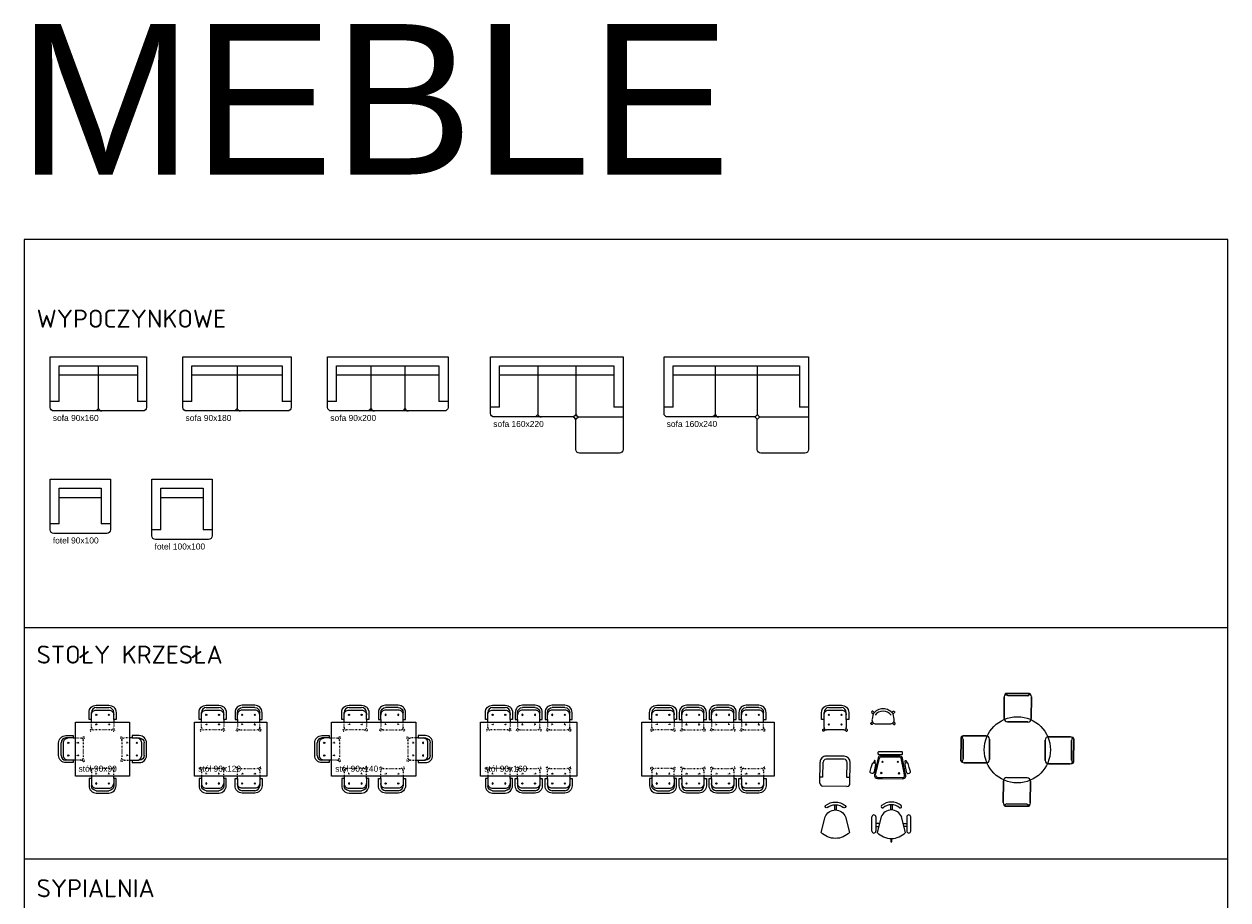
# Model space of a CAD drawing. Header units: millimetres. Extents: x -2720 to 125583, y -8970 to 34912.
# Tile 6 of 105: x -2720 to -720, y -688 to 767. Entities that reach past the tile are written whole.
import ezdxf

# ---------------------------------------------------------------- set-up
doc = ezdxf.new("R2010")
doc.units = ezdxf.units.MM
doc.linetypes.add('ACAD_ISO03W100', pattern=[30, 12, -18])
for name, color, linetype, lineweight in [('000_wyposażenie', 43, 'Continuous', 18), ('A_OPISY', 40, 'Continuous', 9), ('A_WYPOSAŻENIE', 181, 'Continuous', 9)]:
    doc.layers.add(name, color=color, linetype=linetype, lineweight=lineweight)
doc.styles.add('ARIAL', font='arial.ttf')
doc.styles.add('ramka', font='isocpeur.ttf')
doc.styles.get("Standard").update_dxf_attribs({"font": 'arial.ttf'})

# ---------------------------------------------------------------- blocks, each defined once
blk = doc.blocks.new('s1')
at = {"layer": 'A_WYPOSAŻENIE', "ltscale": 0.5}
blk.add_lwpolyline([(-4621.4, 5059.1), (-4461.4, 5059.1), (-4461.4, 4975.1, -0.414214), (-4467.4, 4969.1), (-4615.4, 4969.1, -0.414214), (-4621.4, 4975.1)], format="xyb", close=True, dxfattribs=at)
for points in [[(-4606.4, 4985.1), (-4606.4, 5044.1), (-4476.4, 5044.1), (-4476.4, 4985.1)], [(-4606.4, 5029.1), (-4476.4, 5029.1)], [(-4606.4, 4985.1), (-4621.4, 4985.1)], [(-4461.4, 4985.1), (-4476.4, 4985.1)]]:
    blk.add_lwpolyline(points, dxfattribs=at)
for points in [[(-4541.4, 5044.1), (-4541.4, 4975.1, -0.414214), (-4547.4, 4969.1), (-4547.4, 4969.1)], [(-4541.4, 4975.1), (-4541.4, 4975.1, 0.414214), (-4535.4, 4969.1), (-4535.4, 4969.1)]]:
    blk.add_lwpolyline(points, format="xyb", dxfattribs=at)
blk = doc.blocks.new('s2')
at = {"layer": 'A_WYPOSAŻENIE', "ltscale": 0.5}
blk.add_lwpolyline([(-4400.9, 5059.1), (-4220.9, 5059.1), (-4220.9, 4975.1, -0.414214), (-4226.9, 4969.1), (-4394.9, 4969.1, -0.414214), (-4400.9, 4975.1)], format="xyb", close=True, dxfattribs=at)
for points in [[(-4385.9, 4985.1), (-4385.9, 5044.1), (-4235.9, 5044.1), (-4235.9, 4985.1)], [(-4385.9, 5029.1), (-4235.9, 5029.1)], [(-4385.9, 4985.1), (-4400.9, 4985.1)], [(-4220.9, 4985.1), (-4235.9, 4985.1)]]:
    blk.add_lwpolyline(points, dxfattribs=at)
for points in [[(-4310.9, 5044.1), (-4310.9, 4975.1, -0.414214), (-4316.9, 4969.1), (-4316.9, 4969.1)], [(-4310.9, 4975.1), (-4310.9, 4975.1, 0.414214), (-4304.9, 4969.1), (-4304.9, 4969.1)]]:
    blk.add_lwpolyline(points, format="xyb", dxfattribs=at)
blk = doc.blocks.new('s3')
at = {"layer": 'A_WYPOSAŻENIE', "ltscale": 0.5}
blk.add_lwpolyline([(-4160.4, 5059.1), (-3960.4, 5059.1), (-3960.4, 4975.1, -0.414214), (-3966.4, 4969.1), (-4154.4, 4969.1, -0.414214), (-4160.4, 4975.1)], format="xyb", close=True, dxfattribs=at)
for points in [[(-4145.4, 4985.1), (-4145.4, 5044.1), (-3975.4, 5044.1), (-3975.4, 4985.1)], [(-4145.4, 5029.1), (-3975.4, 5029.1)], [(-4145.4, 4985.1), (-4160.4, 4985.1)], [(-3960.4, 4985.1), (-3975.4, 4985.1)]]:
    blk.add_lwpolyline(points, dxfattribs=at)
for points in [[(-4088.7, 5044.1), (-4088.7, 4975.1, -0.414214), (-4094.7, 4969.1), (-4094.7, 4969.1)], [(-4032, 5044.1), (-4032, 4975.1, -0.414214), (-4038, 4969.1), (-4038, 4969.1)], [(-4088.7, 4975.1), (-4088.7, 4975.1, 0.414214), (-4082.7, 4969.1), (-4082.7, 4969.1)], [(-4032, 4975.1), (-4032, 4975.1, 0.414214), (-4026, 4969.1), (-4026, 4969.1)]]:
    blk.add_lwpolyline(points, format="xyb", dxfattribs=at)
blk = doc.blocks.new('s9')
at = {"layer": 'A_WYPOSAŻENIE', "ltscale": 0.5}
for points in [[(-3145.7, 4749.6, 0.414214), (-3151.7, 4755.6), (-3294.7, 4755.6, -0.414214), (-3300.7, 4761.6), (-3300.7, 4855.6), (-3060.7, 4855.6), (-3060.7, 4761.6), (-3060.7, 4701.6, -0.414214), (-3066.7, 4695.6), (-3139.7, 4695.6, -0.414214), (-3145.7, 4701.6), (-3145.7, 4749.6)], [(-3215.7, 4840.6), (-3215.7, 4761.6, -0.414214), (-3221.7, 4755.6), (-3221.7, 4755.6)], [(-3145.7, 4840.6), (-3145.7, 4761.6, -0.414214), (-3151.7, 4755.6), (-3151.7, 4755.6)], [(-3215.7, 4761.6), (-3215.7, 4761.6, 0.414214), (-3209.7, 4755.6), (-3209.7, 4755.6)], [(-3145.7, 4761.6), (-3145.7, 4761.6, 0.414214), (-3139.7, 4755.6), (-3139.7, 4755.6)], [(-3145.7, 4749.6), (-3145.7, 4749.6, -0.414214), (-3139.7, 4755.6), (-3139.7, 4755.6)]]:
    blk.add_lwpolyline(points, format="xyb", dxfattribs=at)
for points in [[(-3285.7, 4771.6), (-3285.7, 4840.6), (-3075.7, 4840.6), (-3075.7, 4771.6)], [(-3285.7, 4825.6), (-3075.7, 4825.6)], [(-3285.7, 4771.6), (-3300.7, 4771.6)], [(-3060.7, 4771.6), (-3075.7, 4771.6)], [(-3139.7, 4755.6), (-3060.7, 4755.6)]]:
    blk.add_lwpolyline(points, dxfattribs=at)
blk = doc.blocks.new('s10')
at = {"layer": 'A_WYPOSAŻENIE', "ltscale": 0.5}
for points in [[(-3368.8, 4761.6), (-3368.8, 4701.6, -0.414214), (-3374.8, 4695.6), (-3441.1, 4695.6, -0.414214), (-3447.1, 4701.6), (-3447.1, 4749.6, 0.414214), (-3453.1, 4755.6), (-3582.8, 4755.6, -0.414214), (-3588.8, 4761.6), (-3588.8, 4855.6), (-3368.8, 4855.6), (-3368.8, 4761.6)], [(-3510.5, 4840.6), (-3510.5, 4761.6, -0.414214), (-3516.5, 4755.6), (-3516.5, 4755.6)], [(-3447.1, 4840.6), (-3447.1, 4761.6, -0.414214), (-3453.1, 4755.6), (-3453.1, 4755.6)], [(-3510.5, 4761.6), (-3510.5, 4761.6, 0.414214), (-3504.5, 4755.6), (-3504.5, 4755.6)], [(-3447.1, 4761.6), (-3447.1, 4761.6, 0.414214), (-3441.1, 4755.6), (-3441.1, 4755.6)], [(-3447.1, 4749.6), (-3447.1, 4749.6, -0.414214), (-3441.1, 4755.6), (-3441.1, 4755.6)]]:
    blk.add_lwpolyline(points, format="xyb", dxfattribs=at)
for points in [[(-3573.8, 4771.6), (-3573.8, 4840.6), (-3383.8, 4840.6), (-3383.8, 4771.6)], [(-3573.8, 4825.6), (-3383.8, 4825.6)], [(-3573.8, 4771.6), (-3588.8, 4771.6)], [(-3368.8, 4771.6), (-3383.8, 4771.6)], [(-3441.1, 4755.6), (-3368.8, 4755.6)]]:
    blk.add_lwpolyline(points, dxfattribs=at)
blk = doc.blocks.new('f1')
at = {"layer": 'A_WYPOSAŻENIE', "ltscale": 0.5}
blk.add_lwpolyline([(-3756.9, 4855.6), (-3756.9, 4761.6, -0.414214), (-3762.9, 4755.6), (-3850.9, 4755.6, -0.414214), (-3856.9, 4761.6), (-3856.9, 4855.6), (-3756.9, 4855.6)], format="xyb", dxfattribs=at)
for points in [[(-3841.9, 4771.6), (-3841.9, 4840.6), (-3771.9, 4840.6), (-3771.9, 4771.6)], [(-3841.9, 4825.6), (-3771.9, 4825.6)], [(-3841.9, 4771.6), (-3856.9, 4771.6)], [(-3756.9, 4771.6), (-3771.9, 4771.6)]]:
    blk.add_lwpolyline(points, dxfattribs=at)
blk = doc.blocks.new('f2')
at = {"layer": 'A_WYPOSAŻENIE', "ltscale": 0.5}
blk.add_lwpolyline([(-4521.4, 4845.6), (-4521.4, 4761.6, -0.414214), (-4527.4, 4755.6), (-4615.4, 4755.6, -0.414214), (-4621.4, 4761.6), (-4621.4, 4845.6), (-4521.4, 4845.6)], format="xyb", dxfattribs=at)
for points in [[(-4606.4, 4771.6), (-4606.4, 4830.6), (-4536.4, 4830.6), (-4536.4, 4771.6)], [(-4606.4, 4815.6), (-4536.4, 4815.6)], [(-4606.4, 4771.6), (-4621.4, 4771.6)], [(-4521.4, 4771.6), (-4536.4, 4771.6)]]:
    blk.add_lwpolyline(points, dxfattribs=at)
blk = doc.blocks.new('k1')
at = {"layer": 'A_WYPOSAŻENIE', "ltscale": 0.5}
for p, q in [((-4531.8, 4481.5), (-4510.8, 4481.5)), ((-4539.8, 4448.5), (-4539.8, 4461.5)), ((-4502.8, 4461.5), (-4502.8, 4448.5)), ((-4506.8, 4444.5), (-4535.8, 4444.5))]:
    blk.add_line(p, q, dxfattribs=at)
for points in [[(-4543.8, 4461.5), (-4543.8, 4473.5, -0.414214), (-4531.8, 4485.5), (-4510.8, 4485.5, -0.414214), (-4498.8, 4473.5), (-4498.8, 4461.5)], [(-4539.8, 4469.5), (-4539.8, 4469.5, -0.414214), (-4531.8, 4477.5), (-4510.8, 4477.5, -0.414214), (-4502.8, 4469.5), (-4502.8, 4469.5)], [(-4537.4, 4444.8), (-4539.4, 4442.9, -0.414214), (-4541.5, 4442.9), (-4541.5, 4442.9), (-4541.5, 4442.9, -0.414214), (-4541.5, 4445), (-4539.5, 4447)], [(-4505.3, 4444.8), (-4503.3, 4442.9, 0.414214), (-4501.2, 4442.9), (-4501.2, 4442.9), (-4501.2, 4442.9, 0.414214), (-4501.2, 4445), (-4503.2, 4447)]]:
    blk.add_lwpolyline(points, format="xyb", dxfattribs=at)
for points in [[(-4539.8, 4461.5), (-4543.8, 4461.5)], [(-4539.8, 4461.5), (-4539.8, 4473.5)], [(-4502.8, 4461.5), (-4502.8, 4473.5)], [(-4498.8, 4461.5), (-4502.8, 4461.5)]]:
    blk.add_lwpolyline(points, dxfattribs=at)
for centre in [(-4531.8, 4469.5), (-4510.8, 4469.5), (-4531.8, 4453.5), (-4510.8, 4453.5)]:
    blk.add_circle(centre, 1, dxfattribs=at)
for centre, radius, start, end in [((-4531.8, 4473.5), 8, 90, 180), ((-4510.8, 4473.5), 8, 0, 90), ((-4535.8, 4448.5), 4, 180, 270), ((-4506.8, 4448.5), 4, 270, 0)]:
    blk.add_arc(centre, radius, start, end, dxfattribs=at)
blk = doc.blocks.new('k3')
at = {"layer": 'A_WYPOSAŻENIE', "ltscale": 0.5}
for p, q in [((-4275.9, 4441.2), (-4254.9, 4441.2)), ((-4283.9, 4417.2), (-4283.9, 4421.2)), ((-4246.9, 4421.2), (-4246.9, 4417.2))]:
    blk.add_line(p, q, dxfattribs=at)
at = {"layer": 'A_WYPOSAŻENIE', "linetype": 'ACAD_ISO03W100', "ltscale": 0.08}
for p, q in [((-4283.9, 4408.2), (-4283.9, 4417.2)), ((-4250.9, 4404.2), (-4279.9, 4404.2)), ((-4246.9, 4417.2), (-4246.9, 4408.2))]:
    blk.add_line(p, q, dxfattribs=at)
at = {"layer": 'A_WYPOSAŻENIE', "ltscale": 0.5}
for points in [[(-4287.9, 4421.2), (-4287.9, 4433.2, -0.414214), (-4275.9, 4445.2), (-4254.9, 4445.2, -0.414214), (-4242.9, 4433.2), (-4242.9, 4421.2)], [(-4283.9, 4429.2), (-4283.9, 4429.2, -0.414214), (-4275.9, 4437.2), (-4254.9, 4437.2, -0.414214), (-4246.9, 4429.2), (-4246.9, 4429.2)]]:
    blk.add_lwpolyline(points, format="xyb", dxfattribs=at)
for points in [[(-4283.9, 4421.2), (-4287.9, 4421.2)], [(-4283.9, 4421.2), (-4283.9, 4433.2)], [(-4246.9, 4421.2), (-4246.9, 4433.2)], [(-4242.9, 4421.2), (-4246.9, 4421.2)]]:
    blk.add_lwpolyline(points, dxfattribs=at)
at = {"layer": 'A_WYPOSAŻENIE', "linetype": 'ACAD_ISO03W100', "ltscale": 0.08}
for points in [[(-4281.5, 4404.5), (-4283.5, 4402.6, -0.414214), (-4285.6, 4402.6), (-4285.6, 4402.6), (-4285.6, 4402.6, -0.414214), (-4285.6, 4404.7), (-4283.6, 4406.7)], [(-4249.4, 4404.5), (-4247.4, 4402.6, 0.414214), (-4245.3, 4402.6), (-4245.3, 4402.6), (-4245.3, 4402.6, 0.414214), (-4245.3, 4404.7), (-4247.3, 4406.7)]]:
    blk.add_lwpolyline(points, format="xyb", dxfattribs=at)
at = {"layer": 'A_WYPOSAŻENIE', "ltscale": 0.5}
for centre in [(-4275.9, 4429.2), (-4254.9, 4429.2)]:
    blk.add_circle(centre, 1, dxfattribs=at)
at = {"layer": 'A_WYPOSAŻENIE', "linetype": 'ACAD_ISO03W100', "ltscale": 0.08}
for centre in [(-4275.9, 4413.2), (-4254.9, 4413.2)]:
    blk.add_circle(centre, 1, dxfattribs=at)
at = {"layer": 'A_WYPOSAŻENIE', "ltscale": 0.5}
for centre, start, end in [((-4275.9, 4433.2), 90, 180), ((-4254.9, 4433.2), 0, 90)]:
    blk.add_arc(centre, 8, start, end, dxfattribs=at)
at = {"layer": 'A_WYPOSAŻENIE', "linetype": 'ACAD_ISO03W100', "ltscale": 0.08}
for centre, start, end in [((-4279.9, 4408.2), 180, 270), ((-4250.9, 4408.2), 270, 0)]:
    blk.add_arc(centre, 4, start, end, dxfattribs=at)
blk = doc.blocks.new('k5')
at = {"layer": 'A_WYPOSAŻENIE', "ltscale": 0.5}
for points in [[(-2797.2, 4468.3), (-2799, 4470.1, 0.414214), (-2801.1, 4470.1), (-2801.1, 4470.1), (-2801.1, 4470.1, 0.414214), (-2801.1, 4467.9), (-2799.1, 4465.9)], [(-2799.1, 4465.9), (-2800.9, 4457.3, 0.474779), (-2794.3, 4449.2), (-2770.9, 4449.2, 0.474779), (-2764.3, 4457.3), (-2766, 4465.9)], [(-2768, 4468.3), (-2766.1, 4470.1, -0.414214), (-2764, 4470.1), (-2764, 4470.1), (-2764, 4470.1, -0.414214), (-2764, 4467.9), (-2766, 4465.9)], [(-2798.5, 4450.6), (-2800.2, 4448.8, -0.414214), (-2802.4, 4448.8), (-2802.4, 4448.8), (-2802.4, 4448.8, -0.414214), (-2802.4, 4451), (-2800.4, 4452.9)], [(-2766.7, 4450.6), (-2764.9, 4448.8, 0.414214), (-2762.8, 4448.8), (-2762.8, 4448.8), (-2762.8, 4448.8, 0.414214), (-2762.8, 4451), (-2764.8, 4452.9)]]:
    blk.add_lwpolyline(points, format="xyb", dxfattribs=at)
for radius in [20.4, 16.4]:
    blk.add_arc((-2782.6, 4454.1), radius, 35.6598, 144.3402, dxfattribs=at)
blk = doc.blocks.new('k6')
at = {"layer": 'A_WYPOSAŻENIE'}
for p, q in [((-2887.6, 4350.8), (-2887.2, 4385.8)), ((-2882.5, 4360.8), (-2882.2, 4385.8)), ((-2847.2, 4390.4), (-2877.2, 4390.7)), ((-2847.1, 4395.4), (-2877.1, 4395.7)), ((-2842.5, 4360.4), (-2842.2, 4385.4)), ((-2837.6, 4350.3), (-2837.2, 4385.3)), ((-2882.5, 4360.8), (-2887.5, 4360.8)), ((-2837.5, 4360.3), (-2842.5, 4360.4)), ((-2842.6, 4345.4), (-2882.6, 4345.8))]:
    blk.add_line(p, q, dxfattribs=at)
for centre, radius, start, end in [((-2877.2, 4385.7), 10, 89.4208, 179.4208), ((-2877.2, 4385.7), 5, 89.4208, 179.4208), ((-2847.2, 4385.4), 5, 359.4208, 89.4208), ((-2847.2, 4385.4), 10, 359.4208, 89.4208), ((-2882.6, 4350.8), 5, 179.4208, 269.4208), ((-2842.6, 4350.4), 5, 269.4208, 359.4208)]:
    blk.add_arc(centre, radius, start, end, dxfattribs=at)
blk = doc.blocks.new('k7')
at = {"layer": 'A_WYPOSAŻENIE'}
for points in [[(-2789.8, 4398.7), (-2751.7, 4398.4, 0.414214), (-2750.1, 4400), (-2750.1, 4401.1, 0.414214), (-2751.7, 4402.7), (-2789.8, 4403, 0.414214), (-2791.4, 4401.4), (-2791.4, 4400.3, 0.414214)], [(-2746.2, 4371.5), (-2750.4, 4392.5, 0.365317), (-2754.7, 4396.2), (-2786.6, 4396.4, 0.365317), (-2790.9, 4392.8), (-2797, 4364.7, 0.464861), (-2791.7, 4358.3), (-2783.4, 4358.3), (-2750.2, 4358, 0.464861), (-2744.8, 4364.3)]]:
    blk.add_lwpolyline(points, format="xyb", close=True, dxfattribs=at)
for points in [[(-2802.3, 4376.6), (-2800.3, 4383.2, -0.414214), (-2798.3, 4384.4), (-2796.2, 4383.9, -0.414214), (-2795.1, 4381.9), (-2797, 4372.9)], [(-2795.4, 4387, 1), (-2797.5, 4387.6), (-2798.3, 4384.4)], [(-2796.2, 4383.9), (-2795.4, 4387, 0.414214)], [(-2748.3, 4370.7), (-2752.6, 4392.1, 0.369708), (-2754.7, 4394), (-2786.6, 4394.2, 0.365317), (-2788.7, 4392.4)], [(-2739.1, 4376.6), (-2741.1, 4383.2, 0.414214), (-2743.1, 4384.4), (-2745.2, 4383.9, 0.414214), (-2746.4, 4381.9), (-2744.5, 4372.9)], [(-2746, 4387, -1), (-2743.9, 4387.6), (-2743.1, 4384.4)], [(-2745.2, 4383.9), (-2746, 4387, -0.414214)], [(-2797, 4372.9), (-2797.9, 4368.5, -0.414214), (-2800.5, 4367), (-2802.6, 4367.5, -0.414214), (-2804.2, 4370.2), (-2802.3, 4376.6)], [(-2794.9, 4364.3, 0.461561), (-2791.7, 4360.5), (-2750.2, 4360.2)], [(-2750.2, 4360.2, 0.461561), (-2746.9, 4363.9), (-2748.3, 4370.7)], [(-2744.5, 4372.9), (-2743.6, 4368.5, 0.414214), (-2740.9, 4367), (-2738.8, 4367.5, 0.414214), (-2737.2, 4370.2), (-2739.1, 4376.6)]]:
    blk.add_lwpolyline(points, format="xyb", dxfattribs=at)
for points in [[(-2794.9, 4364.4), (-2788.7, 4392.4)], [(-2782.2, 4387.6), (-2784.8, 4385.1)], [(-2782.2, 4385.1), (-2784.7, 4387.6)], [(-2759.2, 4387.5), (-2756.7, 4384.9)], [(-2759.2, 4384.9), (-2756.7, 4387.4)], [(-2784.3, 4366.4), (-2786.8, 4368.9)], [(-2784.3, 4368.9), (-2786.8, 4366.4)], [(-2757.5, 4366.1), (-2754.9, 4368.7)], [(-2757.4, 4368.7), (-2754.9, 4366.1)]]:
    blk.add_lwpolyline(points, dxfattribs=at)
blk = doc.blocks.new('Krzesło kuchenne')
for p, q in [((5050.5, 10597.3), (5050.5, 10582.9)), ((5054.8, 10597.3), (5054.8, 10582.9)), ((5024.2, 10563.6), (5013.3, 10520.9)), ((5092.1, 10520.9), (5081.2, 10563.6))]:
    blk.add_line(p, q)
for centre, radius, start, end in [((5027.8, 10592.4), 3.67, 136.3492, 301.8818), ((5052.7, 10552.3), 30.7, 21.5956, 158.4044), ((5052.7, 10561.1), 43.6, 50.8845, 129.1155), ((5052.7, 10561.1), 36.3, 50.8845, 129.1155), ((5077.6, 10592.4), 3.67, 238.1182, 43.6508), ((5052.7, 10558.6), 54.6, 223.7116, 316.2884)]:
    blk.add_arc(centre, radius, start, end)
blk = doc.blocks.new('A$C24F04D3E')
for p, q in [((52.4, 102.3), (52.4, 87.9)), ((56.7, 102.3), (56.7, 87.9)), ((0.7, 29.3), (0.7, 68.8)), ((11.7, 68.8), (11.7, 29.3)), ((26, 68.5), (15.1, 25.9)), ((94, 25.9), (83.1, 68.5)), ((97.5, 68.8), (97.5, 29.3)), ((108.4, 29.3), (108.4, 68.8)), ((21.5, 50.7), (11.7, 50.7)), ((11.7, 42.5), (19.4, 42.5)), ((87.7, 50.7), (97.5, 50.7)), ((97.5, 42.5), (89.8, 42.5)), ((53.4, 9.1), (53.4, 0)), ((53.4, 0), (55.7, 0)), ((55.7, 0), (55.7, 9.1))]:
    blk.add_line(p, q)
for centre, radius, start, end in [((54.6, 66), 43.6, 50.8845, 129.1155), ((54.6, 66), 36.3, 50.8845, 129.1155), ((6.2, 68.8), 5.49, 0, 180), ((29.7, 97.3), 3.67, 136.3492, 301.8818), ((54.6, 57.3), 30.7, 21.5956, 158.4044), ((79.4, 97.3), 3.67, 238.1182, 43.6508), ((102.9, 68.8), 5.49, 0, 180), ((6.2, 29.3), 5.49, 180, 0), ((54.6, 63.6), 54.6, 223.7116, 316.2884), ((102.9, 29.3), 5.49, 180, 0)]:
    blk.add_arc(centre, radius, start, end)
blk = doc.blocks.new('chair')
at = {"layer": 'A_WYPOSAŻENIE'}
for p, q in [((14561.8, 2017.4), (14562, 2053.4)), ((14562, 2053.4), (14561.8, 2017.4)), ((14567.7, 2059), (14601.4, 2058.8)), ((14601.4, 2058.8), (14567.7, 2059)), ((14607, 2053.1), (14606.8, 2017.1)), ((14606.8, 2017.1), (14607, 2053.1)), ((14562.7, 2014.7), (14564.7, 2013)), ((14562.7, 2014.7), (14564.7, 2013)), ((14564.8, 2011.8), (14603.6, 2011.5)), ((14603.6, 2011.5), (14564.8, 2011.8)), ((14601.1, 2011.5), (14567.4, 2011.7)), ((14567.4, 2011.7), (14601.1, 2011.5)), ((14567.9, 2015.3), (14600.7, 2015.1)), ((14600.7, 2015.1), (14567.9, 2015.3)), ((14605.8, 2014.4), (14603.9, 2012.7)), ((14605.8, 2014.4), (14603.9, 2012.7))]:
    blk.add_line(p, q, dxfattribs=at)
for centre, radius, start, end in [((14567.6, 2053.4), 5.63, 89.6282, 179.6282), ((14567.6, 2053.4), 5.63, 89.6282, 179.6282), ((14601.4, 2053.1), 5.63, 359.6282, 89.6282), ((14601.4, 2053.1), 5.63, 359.6282, 89.6282), ((14567.4, 2017.4), 5.63, 179.6282, 269.6282), ((14567.4, 2017.4), 5.63, 179.6282, 269.6282), ((14564.9, 2014), 2.25, 161.4949, 269.6282), ((14564.9, 2014), 2.25, 161.4949, 269.6282), ((14567.9, 2011.9), 3.38, 89.6282, 161.4949), ((14567.9, 2011.9), 3.38, 89.6282, 161.4949), ((14600.7, 2011.7), 3.38, 17.7614, 89.6282), ((14600.7, 2011.7), 3.38, 17.7614, 89.6282), ((14601.2, 2017.2), 5.63, 269.6282, 359.6282), ((14601.2, 2017.2), 5.63, 269.6282, 359.6282), ((14603.6, 2013.8), 2.25, 269.6282, 17.7614), ((14603.6, 2013.8), 2.25, 269.6282, 17.7614)]:
    blk.add_arc(centre, radius, start, end, dxfattribs=at)
blk = doc.blocks.new('*U85')
at = {"layer": '000_wyposażenie'}
blk.add_blockref('chair', (-14584.4, -2035.3), dxfattribs=at)
blk = doc.blocks.new('*U86')
at = {"layer": 'A_OPISY', "color": 0, "linetype": 'ByBlock', "lineweight": -2, "transparency": 16777216}
for p, rotation in [((15402.7, 2591.7), 180), ((15332, 2522.6), 269.9999999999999), ((15471.8, 2521), 90.00000000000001)]:
    blk.add_blockref('*U85', p, dxfattribs=dict(at, rotation=rotation))
blk.add_blockref('*U85', (15401.1, 2451.9), dxfattribs=at)

msp = doc.modelspace()

# ---------------------------------------------------------------- linework, layer by layer
at = {"layer": 'A_OPISY'}
for points in [[(-720.25, 408.89), (-2720.25, 408.89), (-2720.25, -2127.07), (-720.25, -2127.07)], [(-2634.88, -392.77), (-2544.88, -392.77), (-2544.88, -482.77), (-2634.88, -482.77)], [(-2437.18, -392.77), (-2317.18, -392.77), (-2317.18, -482.77), (-2437.18, -482.77)], [(-2209.49, -392.77), (-2069.49, -392.77), (-2069.49, -482.77), (-2209.49, -482.77)], [(-1961.79, -392.77), (-1801.79, -392.77), (-1801.79, -482.77), (-1961.79, -482.77)]]:
    msp.add_lwpolyline(points, close=True, dxfattribs=at)
for points in [[(-2720.25, -235.72), (-720.25, -235.72)], [(-2720.25, -620.03), (-720.25, -620.03)]]:
    msp.add_lwpolyline(points, dxfattribs=at)
msp.add_circle((-1070.12, -438.86), 55, dxfattribs=at)
at = {"layer": 'A_WYPOSAŻENIE'}
msp.add_lwpolyline([(-1694.09, -392.77), (-1474.09, -392.77), (-1474.09, -482.77), (-1694.09, -482.77)], close=True, dxfattribs=at)

# ---------------------------------------------------------------- block references
at = {"layer": 'A_OPISY'}
for name, p in [('s1', (1944.45, -4845.09)), ('s2', (1944.45, -4845.09)), ('s3', (1944.45, -4845.09)), ('s10', (1643.59, -4641.52)), ('s9', (1643.59, -4641.52)), ('f2', (1944.45, -4835.09)), ('f1', (1349.05, -4845.09)), ('*U86', (-16472.03, -2960.67)), ('k3', (1675.57, -4809.98)), ('k3', (1858.35, -4809.98)), ('k3', (2095.46, -4809.98)), ('k3', (2334.1, -4809.98)), ('k3', (2606.74, -4809.98)), ('k1', (3148.52, -4850.28)), ('k5', (1489.4, -4845.09)), ('k6', (1489.4, -4845.09)), ('k7', (1489.4, -4845.09))]:
    msp.add_blockref(name, p, dxfattribs=at)
at = {"layer": 'A_OPISY', "xscale": -1}
for p in [(-6612.71, -4809.98), (-6374.43, -4809.98), (-6147.24, -4809.98), (-6097.68, -4809.98), (-5874.59, -4809.98), (-5825.03, -4809.98), (-5775.47, -4809.98)]:
    msp.add_blockref('k3', p, dxfattribs=at)
at = {"layer": 'A_OPISY'}
for p, rotation in [((1782.34, 3827.68), 90), ((2207.73, 3827.68), 90), ((-6612.71, 3934.44), 180), ((-6374.43, 3934.44), 180), ((-6147.24, 3934.44), 180), ((-6097.68, 3934.44), 180), ((-5874.59, 3934.44), 180), ((-5825.03, 3934.44), 180), ((-5775.47, 3934.44), 180)]:
    msp.add_blockref('k3', p, dxfattribs=dict(at, rotation=rotation))
at = {"layer": 'A_OPISY', "xscale": -1}
for p, rotation in [((-6962.09, 3827.68), 270), ((-6486.7, 3827.68), 270), ((1675.57, 3934.44), 180), ((1858.35, 3934.44), 180), ((2095.46, 3934.44), 180), ((2334.1, 3934.44), 180), ((2606.74, 3934.44), 180)]:
    msp.add_blockref('k3', p, dxfattribs=dict(at, rotation=rotation))
at = {"layer": 'A_OPISY'}
for name, p, xscale, yscale, zscale in [('Krzesło kuchenne', (1657.07, -6884.1), -0.5995798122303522, 0.5995798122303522, 0.5995798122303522), ('A$C24F04D3E', (-1312.15, -591.52), 0.6, 0.6, 0.6)]:
    msp.add_blockref(name, p, dxfattribs=dict(at, xscale=xscale, yscale=yscale, zscale=zscale))

# ---------------------------------------------------------------- texts
at = {"layer": 'A_OPISY', "style": 'ARIAL'}
msp.add_text('MEBLE', height=250, dxfattribs=at).set_placement((-2730.69, 516.77))
at = {"layer": 'A_OPISY', "char_height": 30, "attachment_point": 1, "style": 'ramka'}
for s, insert in [('WYPOCZYNKOWE', (-2699.37, 292.36)), ('STOŁY KRZESŁA ', (-2699.37, -265.7)), ('SYPIALNIA', (-2699.37, -653.85))]:
    msp.add_mtext_dynamic_manual_height_columns(s, width=780.0242, gutter_width=12.5, heights=[294.9], dxfattribs=dict(at, insert=insert))
at = {"layer": 'A_OPISY', "ltscale": 0.5, "char_height": 10, "attachment_point": 1}
for s, insert in [('sofa 90x160', (-2672.47, 117.45)), ('sofa 90x180', (-2451.96, 117.45)), ('sofa 90x200', (-2211.45, 117.45)), ('sofa 160x220', (-1940.74, 107.45)), ('sofa 160x240', (-1652.64, 107.45)), ('fotel 90x100', (-2672.47, -86.11)), ('fotel 100x100', (-2503.38, -96.11)), ('stół 90x90', (-2629.81, -465.28)), ('stół 90x120', (-2431.08, -465.28)), ('stół 90x140', (-2203.38, -465.28)), ('stół 90x160', (-1955.69, -465.28))]:
    msp.add_mtext_dynamic_manual_height_columns(s, width=173.7565, gutter_width=12.5, heights=[19.08], dxfattribs=dict(at, insert=insert))

doc.saveas('drawing.dxf')
